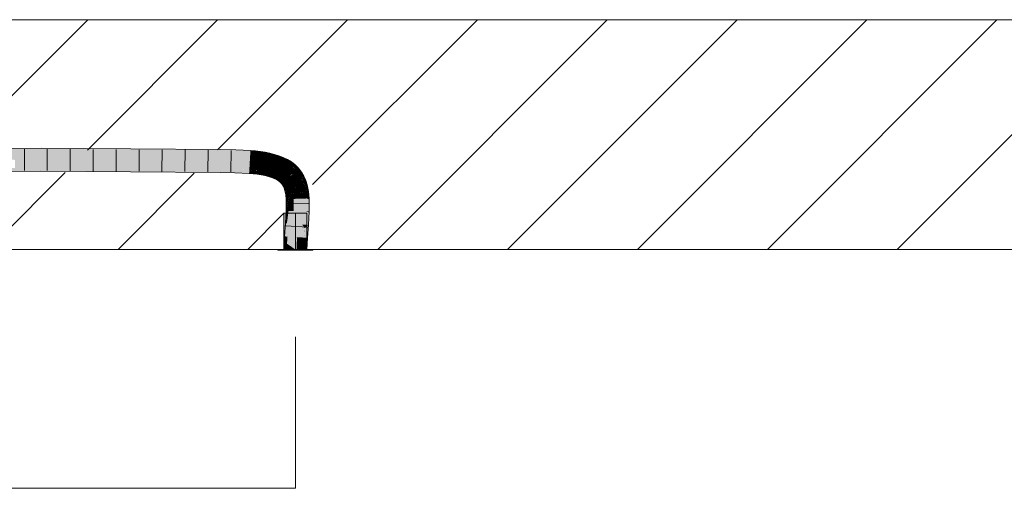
# Model space of a CAD drawing. Extents: x -620 to 3480, y 62 to 1107.
# Tile 181 of 244: x 239 to 250, y 735 to 740. Entities that reach past the tile are written whole.
import ezdxf
from ezdxf.lldxf.tags import DXFTag

# ---------------------------------------------------------------- set-up
doc = ezdxf.new("R2010")
doc.units = 0
doc.layers.get('0').update_dxf_attribs({"lineweight": 35})
doc.layers.add('E_Detail_Linie_Text_Bem', color=7, linetype='Continuous', lineweight=13)
for name, color, linetype, lineweight, true_color in [('E_Detail_Wandschraffur', 7, 'Continuous', 5, 0xc0c0c0), ('E_Leerrohr 25-A06G9GVN8I', 7, 'Continuous', 9, 0xff8000), ('E_Leerrohr 25-Shading', 7, 'Continuous', 9, 0xff8000)]:
    doc.layers.add(name, color=color, linetype=linetype, lineweight=lineweight, true_color=true_color)
tags = doc.linetypes.add('fein_strichliert', pattern=[4, 1, -2, 1]).pattern_tags.tags
tags[8:9] = [DXFTag(74, 4), DXFTag(75, 0), DXFTag(340, '0'), DXFTag(46, 0.0), DXFTag(50, 0.0), DXFTag(44, 0.0), DXFTag(45, 0.0)]
tags[6:7] = [DXFTag(74, 4), DXFTag(75, 0), DXFTag(340, '0'), DXFTag(46, 0.0), DXFTag(50, 0.0), DXFTag(44, 0.0), DXFTag(45, 0.0)]
tags[4:5] = [DXFTag(74, 4), DXFTag(75, 0), DXFTag(340, '0'), DXFTag(46, 0.0), DXFTag(50, 0.0), DXFTag(44, 0.0), DXFTag(45, 0.0)]
tags = doc.linetypes.add('STRICHPUNKT2-A06G9GVO8I', pattern=[12.7, 6.35, -3.175, 0, -3.175]).pattern_tags.tags
tags[10:11] = [DXFTag(74, 4), DXFTag(75, 0), DXFTag(340, '0'), DXFTag(46, 0.0), DXFTag(50, 0.0), DXFTag(44, 0.0), DXFTag(45, 0.0)]
tags[8:9] = [DXFTag(74, 4), DXFTag(75, 0), DXFTag(340, '0'), DXFTag(46, 0.0), DXFTag(50, 0.0), DXFTag(44, 0.0), DXFTag(45, 0.0)]
tags[6:7] = [DXFTag(74, 4), DXFTag(75, 0), DXFTag(340, '0'), DXFTag(46, 0.0), DXFTag(50, 0.0), DXFTag(44, 0.0), DXFTag(45, 0.0)]
tags[4:5] = [DXFTag(74, 4), DXFTag(75, 0), DXFTag(340, '0'), DXFTag(46, 0.0), DXFTag(50, 0.0), DXFTag(44, 0.0), DXFTag(45, 0.0)]

# ---------------------------------------------------------------- blocks, each defined once
blk = doc.blocks.new('Shading-A06G9GDR8I', base_point=(183.334, 736.551))
at = {"layer": 'E_Leerrohr 25-Shading', "color": 43, "true_color": 0xd7ab7f}
for points in [[(239.727, 738.654), (239.727, 738.667), (237.944, 738.65), (237.944, 738.664)], [(237.944, 738.627), (239.727, 738.63), (237.944, 738.65), (239.727, 738.654)], [(241.681, 738.645), (241.681, 738.654), (239.727, 738.654), (239.727, 738.667)], [(239.727, 738.63), (241.681, 738.617), (239.727, 738.654), (241.681, 738.645)], [(241.846, 738.643), (241.847, 738.651), (241.681, 738.645), (241.681, 738.654)], [(241.681, 738.617), (241.845, 738.615), (241.681, 738.645), (241.846, 738.643)], [(241.845, 738.615), (242.005, 738.607), (241.846, 738.643), (242.007, 738.636)], [(242.007, 738.636), (242.007, 738.643), (241.846, 738.643), (241.847, 738.651)], [(242.007, 738.636), (242.005, 738.607), (242.026, 738.635), (242.024, 738.605)], [(242.007, 738.636), (242.026, 738.635), (242.007, 738.643), (242.026, 738.642)], [(242.024, 738.605), (242.06, 738.602), (242.026, 738.635), (242.063, 738.632)], [(242.026, 738.635), (242.063, 738.632), (242.026, 738.642), (242.063, 738.638)], [(242.06, 738.602), (242.111, 738.596), (242.063, 738.632), (242.116, 738.627)], [(242.116, 738.627), (242.116, 738.632), (242.063, 738.632), (242.063, 738.638)], [(242.111, 738.596), (242.162, 738.588), (242.116, 738.627), (242.168, 738.62)], [(242.168, 738.62), (242.168, 738.624), (242.116, 738.627), (242.116, 738.632)], [(242.162, 738.588), (242.211, 738.578), (242.168, 738.62), (242.219, 738.612)], [(242.219, 738.612), (242.219, 738.614), (242.168, 738.62), (242.168, 738.624)], [(242.211, 738.578), (242.259, 738.566), (242.219, 738.612), (242.269, 738.601)], [(242.269, 738.601), (242.269, 738.601), (242.219, 738.612), (242.219, 738.614)], [(242.259, 738.566), (242.278, 738.598), (242.269, 738.601)], [(242.259, 738.566), (242.306, 738.552), (242.278, 738.598), (242.318, 738.586)], [(242.278, 738.598), (242.269, 738.601), (242.269, 738.601)], [(242.35, 738.534), (242.365, 738.568), (242.306, 738.552), (242.318, 738.586)], [(242.393, 738.513), (242.41, 738.546), (242.35, 738.534), (242.365, 738.568)], [(242.393, 738.513), (242.413, 738.501), (242.41, 738.546), (242.423, 738.538)], [(242.413, 738.501), (242.433, 738.489), (242.423, 738.538), (242.454, 738.519)], [(242.433, 738.489), (242.494, 738.487), (242.454, 738.519)], [(237.945, 738.414), (239.726, 738.417), (239.444, 738.453), (239.726, 738.453)], [(239.726, 738.417), (241.679, 738.404), (239.726, 738.453), (241.68, 738.437)], [(241.68, 738.437), (241.68, 738.441), (239.726, 738.453)], [(241.679, 738.404), (241.838, 738.401), (241.68, 738.437), (241.839, 738.434)], [(241.839, 738.434), (241.84, 738.438), (241.68, 738.437), (241.68, 738.441)], [(241.838, 738.401), (241.993, 738.394), (241.839, 738.434), (241.994, 738.425)], [(241.839, 738.434), (241.994, 738.425), (241.84, 738.438), (241.995, 738.429)], [(241.994, 738.425), (241.993, 738.394), (242.017, 738.422), (242.015, 738.392)], [(241.994, 738.425), (242.041, 738.42), (241.995, 738.429), (242.041, 738.424)], [(242.041, 738.424), (242.041, 738.426), (241.995, 738.429), (241.995, 738.43)], [(242.015, 738.392), (242.037, 738.39), (242.017, 738.422), (242.041, 738.42)], [(242.037, 738.39), (242.082, 738.384), (242.041, 738.42), (242.086, 738.413)], [(242.041, 738.424), (242.087, 738.417), (242.041, 738.426), (242.087, 738.419)], [(242.041, 738.42), (242.086, 738.413), (242.041, 738.424), (242.087, 738.417)], [(242.082, 738.384), (242.125, 738.378), (242.086, 738.413), (242.13, 738.405)], [(242.086, 738.413), (242.13, 738.405), (242.087, 738.417), (242.131, 738.409)], [(242.131, 738.412), (242.131, 738.414), (242.087, 738.419), (242.087, 738.421)], [(242.087, 738.417), (242.131, 738.409), (242.087, 738.419), (242.131, 738.412)], [(242.172, 738.404), (242.173, 738.406), (242.131, 738.413), (242.131, 738.414)], [(242.172, 738.402), (242.172, 738.404), (242.131, 738.412), (242.131, 738.413)], [(242.171, 738.399), (242.172, 738.402), (242.131, 738.409), (242.131, 738.412)], [(242.433, 738.489), (242.451, 738.475), (242.494, 738.487), (242.476, 738.466)], [(242.451, 738.475), (242.47, 738.46), (242.476, 738.466)], [(242.476, 738.466), (242.47, 738.46), (242.504, 738.455)], [(242.506, 738.444), (242.504, 738.455), (242.473, 738.458), (242.47, 738.46)], [(242.508, 738.43), (242.506, 738.444), (242.473, 738.458)], [(242.506, 738.431), (242.473, 738.458), (242.495, 738.435)], [(242.494, 738.487), (242.476, 738.466), (242.532, 738.451), (242.504, 738.455)], [(242.505, 738.427), (242.508, 738.43), (242.495, 738.435), (242.506, 738.431)], [(242.495, 738.435), (242.504, 738.426), (242.505, 738.427)], [(242.532, 738.451), (242.504, 738.455), (242.526, 738.446)], [(242.526, 738.446), (242.504, 738.455), (242.518, 738.439), (242.506, 738.444)], [(242.505, 738.427), (242.504, 738.426), (242.507, 738.425)], [(242.504, 738.426), (242.526, 738.402), (242.524, 738.408), (242.53, 738.4)], [(242.504, 738.426), (242.524, 738.408), (242.507, 738.425)], [(242.516, 738.41), (242.524, 738.403), (242.504, 738.426), (242.526, 738.402)], [(242.514, 738.423), (242.508, 738.43), (242.507, 738.425), (242.505, 738.427)], [(242.506, 738.444), (242.508, 738.43), (242.518, 738.439)], [(242.507, 738.425), (242.507, 738.425), (242.514, 738.423), (242.515, 738.421)], [(242.507, 738.425), (242.524, 738.408), (242.515, 738.421)], [(242.508, 738.43), (242.564, 738.409), (242.518, 738.439), (242.554, 738.421)], [(242.564, 738.409), (242.508, 738.43), (242.514, 738.423)], [(242.555, 738.403), (242.564, 738.409), (242.515, 738.422), (242.514, 738.423)], [(242.517, 738.42), (242.514, 738.423), (242.515, 738.421)], [(242.543, 738.394), (242.555, 738.403), (242.515, 738.422)], [(242.515, 738.421), (242.536, 738.396), (242.543, 738.394), (242.542, 738.394)], [(242.515, 738.421), (242.543, 738.394), (242.517, 738.42)], [(242.524, 738.408), (242.535, 738.397), (242.515, 738.421), (242.536, 738.396)], [(242.554, 738.421), (242.541, 738.438), (242.518, 738.439), (242.526, 738.446)], [(242.541, 738.438), (242.532, 738.451), (242.526, 738.446)], [(242.13, 738.405), (242.125, 738.378), (242.171, 738.395), (242.165, 738.37)], [(242.131, 738.409), (242.13, 738.405), (242.171, 738.399), (242.171, 738.395)], [(242.171, 738.395), (242.165, 738.37), (242.208, 738.384), (242.202, 738.361)], [(242.209, 738.388), (242.21, 738.391), (242.171, 738.399), (242.172, 738.402)], [(242.171, 738.399), (242.171, 738.395), (242.209, 738.388), (242.208, 738.384)], [(242.172, 738.404), (242.21, 738.392), (242.173, 738.405), (242.211, 738.395)], [(242.21, 738.391), (242.21, 738.392), (242.172, 738.402), (242.172, 738.404)], [(242.211, 738.395), (242.212, 738.396), (242.173, 738.405), (242.173, 738.406)], [(242.208, 738.384), (242.202, 738.361), (242.242, 738.371), (242.235, 738.35)], [(242.209, 738.388), (242.208, 738.384), (242.244, 738.375), (242.242, 738.371)], [(242.244, 738.375), (242.245, 738.378), (242.209, 738.388), (242.21, 738.391)], [(242.21, 738.392), (242.245, 738.379), (242.211, 738.395), (242.246, 738.383)], [(242.245, 738.378), (242.245, 738.379), (242.21, 738.391), (242.21, 738.392)], [(242.246, 738.383), (242.247, 738.385), (242.211, 738.395), (242.212, 738.396)], [(242.242, 738.371), (242.235, 738.35), (242.272, 738.356), (242.265, 738.339)], [(242.244, 738.375), (242.242, 738.371), (242.274, 738.36), (242.272, 738.356)], [(242.274, 738.36), (242.276, 738.364), (242.244, 738.375), (242.245, 738.378)], [(242.245, 738.379), (242.276, 738.365), (242.246, 738.383), (242.278, 738.369)], [(242.276, 738.364), (242.276, 738.365), (242.245, 738.378), (242.245, 738.379)], [(242.246, 738.383), (242.278, 738.369), (242.247, 738.384), (242.279, 738.371)], [(242.279, 738.371), (242.279, 738.372), (242.247, 738.384), (242.247, 738.385)], [(242.272, 738.356), (242.265, 738.339), (242.298, 738.341), (242.29, 738.326)], [(242.274, 738.36), (242.272, 738.356), (242.3, 738.344), (242.298, 738.341)], [(242.3, 738.344), (242.302, 738.348), (242.274, 738.36), (242.276, 738.364)], [(242.276, 738.365), (242.303, 738.349), (242.278, 738.369), (242.305, 738.353)], [(242.302, 738.348), (242.303, 738.349), (242.276, 738.364), (242.276, 738.365)], [(242.278, 738.369), (242.305, 738.353), (242.279, 738.371), (242.307, 738.356)], [(242.307, 738.356), (242.308, 738.358), (242.279, 738.371), (242.279, 738.372)], [(242.298, 738.341), (242.29, 738.326), (242.32, 738.324), (242.312, 738.313)], [(242.3, 738.344), (242.298, 738.341), (242.322, 738.328), (242.32, 738.324)], [(242.325, 738.332), (242.303, 738.349), (242.322, 738.328), (242.3, 738.344)], [(242.303, 738.349), (242.325, 738.332), (242.305, 738.353), (242.328, 738.337)], [(242.305, 738.353), (242.328, 738.337), (242.307, 738.356), (242.33, 738.339)], [(242.307, 738.356), (242.33, 738.339), (242.308, 738.358), (242.332, 738.342)], [(242.308, 738.358), (242.332, 738.342), (242.308, 738.358), (242.332, 738.343)], [(242.332, 738.343), (242.333, 738.343), (242.308, 738.358)], [(242.32, 738.324), (242.312, 738.313), (242.337, 738.307), (242.33, 738.299)], [(242.322, 738.328), (242.32, 738.324), (242.34, 738.311), (242.337, 738.307)], [(242.343, 738.314), (242.325, 738.332), (242.34, 738.311), (242.322, 738.328)], [(242.325, 738.332), (242.343, 738.314), (242.328, 738.337), (242.347, 738.319)], [(242.328, 738.337), (242.347, 738.319), (242.33, 738.339), (242.35, 738.322)], [(242.33, 738.339), (242.35, 738.322), (242.332, 738.342), (242.352, 738.324)], [(242.344, 738.298), (242.337, 738.307), (242.341, 738.289), (242.33, 738.299)], [(242.332, 738.342), (242.352, 738.324), (242.332, 738.343), (242.353, 738.326)], [(242.332, 738.343), (242.353, 738.326), (242.333, 738.343), (242.354, 738.326)], [(242.354, 738.326), (242.354, 738.327), (242.333, 738.343)], [(242.34, 738.311), (242.337, 738.307), (242.353, 738.293), (242.35, 738.29)], [(242.357, 738.296), (242.343, 738.314), (242.353, 738.293), (242.34, 738.311)], [(242.347, 738.319), (242.343, 738.314), (242.348, 738.318)], [(242.348, 738.318), (242.343, 738.314), (242.362, 738.3), (242.357, 738.296)], [(242.35, 738.322), (242.347, 738.319), (242.351, 738.321), (242.348, 738.318)], [(242.351, 738.321), (242.348, 738.318), (242.365, 738.303), (242.362, 738.3)], [(242.351, 738.321), (242.353, 738.323), (242.35, 738.322), (242.352, 738.324)], [(242.365, 738.303), (242.368, 738.306), (242.351, 738.321), (242.353, 738.323)], [(242.352, 738.324), (242.353, 738.323), (242.353, 738.326), (242.354, 738.324)], [(242.353, 738.326), (242.354, 738.324), (242.354, 738.326), (242.355, 738.325)], [(242.353, 738.323), (242.368, 738.306), (242.354, 738.324), (242.369, 738.307)], [(242.355, 738.325), (242.356, 738.325), (242.354, 738.326), (242.354, 738.327)], [(242.354, 738.324), (242.361, 738.318), (242.355, 738.325)], [(242.354, 738.324), (242.369, 738.307), (242.361, 738.318), (242.37, 738.307)], [(242.361, 738.318), (242.356, 738.325), (242.355, 738.325)], [(242.356, 738.325), (242.37, 738.307), (242.371, 738.309)], [(242.356, 738.325), (242.356, 738.325), (242.372, 738.309), (242.371, 738.309)], [(242.377, 738.283), (242.38, 738.286), (242.365, 738.303), (242.368, 738.306)], [(242.38, 738.286), (242.381, 738.286), (242.368, 738.306), (242.37, 738.307)], [(242.37, 738.307), (242.381, 738.286), (242.371, 738.309), (242.385, 738.289)], [(242.371, 738.309), (242.385, 738.289), (242.372, 738.309), (242.386, 738.289)], [(242.386, 738.289), (242.387, 738.29), (242.372, 738.309)], [(242.516, 738.41), (242.534, 738.388), (242.536, 738.39)], [(242.535, 738.397), (242.524, 738.408), (242.53, 738.4)], [(242.524, 738.403), (242.536, 738.39), (242.526, 738.402)], [(242.526, 738.402), (242.536, 738.39), (242.53, 738.4)], [(242.54, 738.392), (242.535, 738.397), (242.536, 738.39), (242.53, 738.4)], [(242.534, 738.388), (242.557, 738.348), (242.536, 738.39), (242.566, 738.352)], [(242.535, 738.397), (242.54, 738.392), (242.536, 738.396)], [(242.536, 738.396), (242.54, 738.392), (242.542, 738.394)], [(242.559, 738.367), (242.54, 738.392), (242.549, 738.373), (242.536, 738.39)], [(242.54, 738.392), (242.545, 738.392), (242.542, 738.394)], [(242.566, 738.362), (242.54, 738.392), (242.559, 738.367)], [(242.54, 738.392), (242.566, 738.362), (242.545, 738.392), (242.568, 738.361)], [(242.545, 738.392), (242.543, 738.394), (242.542, 738.394)], [(242.543, 738.394), (242.574, 738.391), (242.555, 738.403)], [(242.574, 738.391), (242.543, 738.394), (242.575, 738.357), (242.568, 738.361)], [(242.566, 738.353), (242.569, 738.354), (242.549, 738.373), (242.559, 738.367)], [(242.566, 738.353), (242.549, 738.373), (242.564, 738.354)], [(242.574, 738.391), (242.564, 738.409), (242.555, 738.403)], [(242.557, 738.348), (242.572, 738.323), (242.566, 738.352), (242.574, 738.321)], [(242.578, 738.306), (242.557, 738.348), (242.568, 738.323)], [(242.569, 738.354), (242.573, 738.356), (242.559, 738.367), (242.566, 738.362)], [(242.566, 738.352), (242.566, 738.353), (242.564, 738.354)], [(242.566, 738.362), (242.573, 738.356), (242.568, 738.361)], [(242.573, 738.347), (242.569, 738.354), (242.566, 738.353)], [(242.566, 738.352), (242.573, 738.347), (242.566, 738.353)], [(242.585, 738.326), (242.566, 738.352), (242.579, 738.331)], [(242.566, 738.352), (242.585, 738.326), (242.573, 738.347), (242.588, 738.324)], [(242.588, 738.31), (242.591, 738.311), (242.574, 738.321), (242.566, 738.352)], [(242.568, 738.361), (242.573, 738.356), (242.575, 738.357)], [(242.568, 738.323), (242.575, 738.305), (242.578, 738.306)], [(242.573, 738.356), (242.569, 738.354), (242.598, 738.314), (242.595, 738.313)], [(242.572, 738.323), (242.575, 738.318), (242.574, 738.321)], [(242.573, 738.356), (242.601, 738.338), (242.575, 738.357)], [(242.573, 738.356), (242.598, 738.314), (242.601, 738.338), (242.609, 738.318)], [(242.574, 738.391), (242.575, 738.357), (242.59, 738.364)], [(242.581, 738.308), (242.588, 738.31), (242.575, 738.318), (242.574, 738.321)], [(242.601, 738.338), (242.59, 738.364), (242.575, 738.357)], [(242.575, 738.318), (242.578, 738.306), (242.581, 738.308)], [(242.578, 738.306), (242.575, 738.305), (242.599, 738.262), (242.589, 738.26)], [(242.588, 738.294), (242.581, 738.308), (242.581, 738.3), (242.578, 738.306)], [(242.591, 738.311), (242.595, 738.313), (242.579, 738.331), (242.585, 738.326)], [(242.581, 738.308), (242.588, 738.294), (242.588, 738.31), (242.595, 738.287)], [(242.585, 738.326), (242.595, 738.313), (242.588, 738.324)], [(242.594, 738.304), (242.591, 738.311), (242.588, 738.31)], [(242.588, 738.31), (242.595, 738.287), (242.594, 738.304), (242.61, 738.273)], [(242.595, 738.313), (242.591, 738.311), (242.617, 738.267), (242.613, 738.266)], [(242.598, 738.314), (242.595, 738.313), (242.621, 738.268), (242.617, 738.267)], [(242.598, 738.314), (242.608, 738.294), (242.609, 738.318), (242.62, 738.285)], [(242.35, 738.29), (242.344, 738.298), (242.344, 738.285), (242.341, 738.289)], [(242.35, 738.29), (242.344, 738.285), (242.36, 738.272), (242.356, 738.269)], [(242.353, 738.293), (242.35, 738.29), (242.364, 738.274), (242.36, 738.272)], [(242.367, 738.277), (242.357, 738.296), (242.364, 738.274), (242.353, 738.293)], [(242.36, 738.272), (242.356, 738.269), (242.367, 738.253), (242.366, 738.253)], [(242.362, 738.3), (242.357, 738.296), (242.373, 738.281), (242.367, 738.277)], [(242.364, 738.274), (242.36, 738.272), (242.371, 738.255), (242.367, 738.253)], [(242.365, 738.303), (242.362, 738.3), (242.377, 738.283), (242.373, 738.281)], [(242.375, 738.257), (242.367, 738.277), (242.371, 738.255), (242.364, 738.274)], [(242.367, 738.253), (242.366, 738.253), (242.37, 738.244)], [(242.373, 738.281), (242.367, 738.277), (242.381, 738.26), (242.375, 738.257)], [(242.375, 738.232), (242.375, 738.239), (242.367, 738.253), (242.371, 738.255)], [(242.375, 738.232), (242.367, 738.253), (242.37, 738.244)], [(242.375, 738.239), (242.375, 738.257), (242.371, 738.255)], [(242.377, 738.283), (242.373, 738.281), (242.385, 738.262), (242.381, 738.26)], [(242.381, 738.26), (242.375, 738.257), (242.387, 738.236), (242.38, 738.234)], [(242.38, 738.234), (242.375, 738.257), (242.376, 738.232), (242.375, 738.239)], [(242.375, 738.239), (242.375, 738.232), (242.376, 738.232)], [(242.376, 738.232), (242.375, 738.232), (242.378, 738.223)], [(242.38, 738.234), (242.376, 738.232), (242.382, 738.209), (242.378, 738.223)], [(242.385, 738.262), (242.389, 738.264), (242.377, 738.283), (242.38, 738.286)], [(242.389, 738.264), (242.389, 738.264), (242.38, 738.286), (242.381, 738.286)], [(242.387, 738.236), (242.38, 738.234), (242.391, 738.211), (242.384, 738.21)], [(242.38, 738.234), (242.382, 738.209), (242.384, 738.21)], [(242.381, 738.286), (242.389, 738.264), (242.385, 738.289), (242.395, 738.267)], [(242.385, 738.262), (242.381, 738.26), (242.392, 738.238), (242.387, 738.236)], [(242.382, 738.209), (242.384, 738.199), (242.384, 738.21)], [(242.391, 738.211), (242.384, 738.21), (242.391, 738.203), (242.384, 738.199)], [(242.385, 738.289), (242.395, 738.267), (242.386, 738.289), (242.397, 738.268)], [(242.396, 738.239), (242.389, 738.264), (242.392, 738.238), (242.385, 738.262)], [(242.386, 738.289), (242.397, 738.268), (242.387, 738.29), (242.398, 738.269)], [(242.398, 738.269), (242.399, 738.269), (242.387, 738.29)], [(242.392, 738.238), (242.387, 738.236), (242.395, 738.213), (242.391, 738.211)], [(242.389, 738.264), (242.396, 738.239), (242.395, 738.267), (242.403, 738.242)], [(242.395, 738.213), (242.391, 738.211), (242.396, 738.205), (242.391, 738.203)], [(242.392, 738.162), (242.397, 738.163), (242.391, 738.203), (242.396, 738.205)], [(242.399, 738.213), (242.396, 738.239), (242.395, 738.213), (242.392, 738.238)], [(242.395, 738.267), (242.403, 738.242), (242.397, 738.268), (242.405, 738.243)], [(242.399, 738.207), (242.399, 738.213), (242.396, 738.205), (242.395, 738.213)], [(242.396, 738.239), (242.399, 738.213), (242.403, 738.242), (242.408, 738.216)], [(242.397, 738.163), (242.4, 738.163), (242.396, 738.205), (242.399, 738.207)], [(242.397, 738.268), (242.405, 738.243), (242.398, 738.269), (242.407, 738.244)], [(242.398, 738.269), (242.407, 738.244), (242.399, 738.269), (242.409, 738.244)], [(242.409, 738.244), (242.409, 738.244), (242.399, 738.269)], [(242.399, 738.213), (242.399, 738.207), (242.408, 738.216), (242.409, 738.213)], [(242.4, 738.163), (242.412, 738.165), (242.399, 738.207), (242.409, 738.213)], [(242.403, 738.242), (242.408, 738.216), (242.405, 738.243), (242.411, 738.216)], [(242.405, 738.243), (242.411, 738.216), (242.407, 738.244), (242.414, 738.217)], [(242.407, 738.244), (242.414, 738.217), (242.409, 738.244), (242.416, 738.218)], [(242.408, 738.216), (242.409, 738.213), (242.411, 738.216), (242.411, 738.214)], [(242.409, 738.244), (242.416, 738.218), (242.409, 738.244), (242.417, 738.218)], [(242.417, 738.218), (242.418, 738.218), (242.409, 738.244)], [(242.409, 738.213), (242.412, 738.165), (242.411, 738.214), (242.416, 738.166)], [(242.411, 738.216), (242.411, 738.214), (242.414, 738.217), (242.414, 738.216)], [(242.411, 738.214), (242.416, 738.166), (242.414, 738.216), (242.419, 738.166)], [(242.414, 738.217), (242.414, 738.216), (242.416, 738.218), (242.416, 738.217)], [(242.414, 738.216), (242.419, 738.166), (242.416, 738.217), (242.423, 738.167)], [(242.416, 738.217), (242.42, 738.199), (242.417, 738.218)], [(242.416, 738.217), (242.423, 738.167), (242.42, 738.199), (242.424, 738.167)], [(242.417, 738.218), (242.418, 738.218), (242.417, 738.218)], [(242.42, 738.199), (242.418, 738.218), (242.417, 738.218)], [(242.423, 738.189), (242.418, 738.218), (242.424, 738.175), (242.42, 738.199)], [(242.42, 738.199), (242.424, 738.167), (242.424, 738.175)], [(242.6, 738.263), (242.602, 738.263), (242.581, 738.3), (242.588, 738.294)], [(242.6, 738.263), (242.581, 738.3), (242.598, 738.265)], [(242.588, 738.294), (242.602, 738.263), (242.595, 738.287)], [(242.599, 738.262), (242.589, 738.26), (242.624, 738.197), (242.603, 738.194)], [(242.595, 738.287), (242.602, 738.263), (242.61, 738.273), (242.613, 738.266)], [(242.599, 738.262), (242.6, 738.263), (242.598, 738.265)], [(242.599, 738.262), (242.604, 738.259), (242.6, 738.263)], [(242.617, 738.22), (242.599, 738.262), (242.614, 738.224)], [(242.599, 738.262), (242.617, 738.22), (242.604, 738.259), (242.619, 738.218)], [(242.604, 738.259), (242.602, 738.263), (242.6, 738.263)], [(242.624, 738.236), (242.613, 738.266), (242.604, 738.259), (242.602, 738.263)], [(242.624, 738.197), (242.603, 738.194), (242.624, 738.195)], [(242.626, 738.197), (242.638, 738.199), (242.604, 738.259), (242.624, 738.236)], [(242.608, 738.294), (242.621, 738.268), (242.62, 738.285), (242.625, 738.269)], [(242.617, 738.267), (242.613, 738.266), (242.622, 738.255)], [(242.622, 738.255), (242.613, 738.266), (242.639, 738.199), (242.638, 738.199)], [(242.624, 738.197), (242.626, 738.197), (242.614, 738.224), (242.617, 738.22)], [(242.621, 738.268), (242.617, 738.267), (242.63, 738.245), (242.622, 738.255)], [(242.617, 738.22), (242.626, 738.197), (242.619, 738.218)], [(242.63, 738.245), (242.625, 738.269), (242.621, 738.268)], [(242.63, 738.245), (242.622, 738.255), (242.634, 738.221)], [(242.622, 738.255), (242.639, 738.199), (242.634, 738.221)], [(242.626, 738.197), (242.624, 738.197), (242.627, 738.195), (242.624, 738.195)], [(242.639, 738.195), (242.638, 738.199), (242.627, 738.195), (242.626, 738.197)], [(242.639, 738.195), (242.639, 738.199), (242.638, 738.199)], [(242.392, 738.158), (242.395, 738.132), (242.392, 738.162), (242.397, 738.163)], [(242.392, 738.162), (242.392, 738.162), (242.392, 738.158)], [(242.395, 738.132), (242.392, 738.158), (242.395, 738.13)], [(242.395, 738.132), (242.397, 738.114), (242.397, 738.163), (242.4, 738.163)], [(242.397, 738.114), (242.397, 738.114), (242.395, 738.13), (242.395, 738.132)], [(242.412, 738.165), (242.4, 738.163), (242.41, 738.114), (242.397, 738.114)], [(242.41, 738.114), (242.397, 738.114), (242.397, 738.024)], [(242.397, 737.987), (242.41, 738.114), (242.397, 738.024)], [(242.397, 737.987), (242.399, 737.996), (242.41, 738.114), (242.415, 738.114)], [(242.399, 737.987), (242.416, 738.09), (242.397, 737.987), (242.417, 738.096)], [(242.415, 738.114), (242.399, 737.996), (242.419, 738.115), (242.417, 738.096)], [(242.41, 738.114), (242.415, 738.114), (242.412, 738.165), (242.416, 738.166)], [(242.416, 738.166), (242.415, 738.114), (242.419, 738.166), (242.419, 738.115)], [(242.43, 738.115), (242.415, 737.987), (242.423, 737.987)], [(242.43, 738.115), (242.421, 738.115), (242.415, 737.987), (242.415, 738.079)], [(242.416, 738.09), (242.421, 738.115), (242.417, 738.096)], [(242.417, 738.096), (242.421, 738.115), (242.419, 738.115)], [(242.419, 738.166), (242.423, 738.151), (242.423, 738.167)], [(242.419, 738.166), (242.419, 738.115), (242.423, 738.151), (242.421, 738.115)], [(242.424, 738.167), (242.421, 738.115), (242.427, 738.167), (242.43, 738.115)], [(242.423, 738.189), (242.424, 738.185), (242.428, 738.168), (242.427, 738.167)], [(242.423, 738.151), (242.424, 738.167), (242.423, 738.167)], [(242.43, 738.115), (242.423, 737.987), (242.432, 738.115), (242.428, 737.987)], [(242.424, 738.185), (242.424, 738.167), (242.427, 738.167)], [(242.428, 738.168), (242.427, 738.167), (242.43, 738.136), (242.429, 738.136)], [(242.432, 738.115), (242.433, 738.115), (242.428, 738.168)], [(242.432, 738.115), (242.428, 737.987), (242.433, 738.114), (242.431, 737.986)], [(242.429, 738.136), (242.43, 738.115), (242.43, 738.136), (242.432, 738.115)], [(242.431, 737.986), (242.434, 737.986), (242.433, 738.114)], [(242.432, 738.115), (242.433, 738.114), (242.433, 738.115)], [(242.621, 738.122), (242.632, 738.167), (242.603, 738.194), (242.624, 738.195)], [(242.621, 738.122), (242.603, 738.194), (242.604, 738.184)], [(242.604, 738.184), (242.61, 738.121), (242.621, 738.122)], [(242.618, 738.122), (242.61, 738.121), (242.619, 737.981), (242.611, 737.981)], [(242.621, 738.122), (242.618, 738.122), (242.646, 737.98), (242.619, 737.981)], [(242.632, 738.167), (242.621, 738.122), (242.644, 738.123)], [(242.621, 738.122), (242.647, 738.108), (242.644, 738.123)], [(242.647, 738.108), (242.621, 738.122), (242.647, 737.986), (242.643, 737.997)], [(242.624, 738.195), (242.632, 738.167), (242.627, 738.195), (242.633, 738.171)], [(242.633, 738.171), (242.639, 738.195), (242.627, 738.195)], [(242.644, 738.123), (242.646, 738.123), (242.632, 738.167), (242.633, 738.171)], [(242.646, 738.123), (242.646, 738.123), (242.633, 738.171), (242.639, 738.195)], [(242.644, 738.123), (242.647, 738.108), (242.646, 738.123), (242.647, 738.118)], [(242.647, 738.118), (242.646, 738.123), (242.646, 738.123)], [(242.397, 737.987), (242.397, 737.976), (242.399, 737.987)], [(242.415, 737.987), (242.399, 737.987), (242.415, 737.981), (242.397, 737.976)], [(242.415, 738.079), (242.399, 737.987), (242.415, 737.987)], [(242.404, 737.85), (242.422, 737.983), (242.4, 737.85), (242.415, 737.981)], [(242.428, 737.985), (242.422, 737.983), (242.412, 737.85), (242.404, 737.85)], [(242.412, 737.85), (242.418, 737.849), (242.428, 737.985), (242.431, 737.986)], [(242.423, 737.987), (242.415, 737.987), (242.422, 737.983), (242.415, 737.981)], [(242.431, 737.986), (242.418, 737.849), (242.434, 737.986), (242.423, 737.849)], [(242.423, 737.987), (242.422, 737.983), (242.428, 737.987), (242.428, 737.985)], [(242.423, 737.849), (242.425, 737.849), (242.434, 737.986)], [(242.431, 737.986), (242.434, 737.986), (242.431, 737.986)], [(242.643, 737.997), (242.646, 737.98), (242.647, 737.986), (242.647, 737.98)], [(242.415, 737.981), (242.397, 737.976), (242.4, 737.85), (242.389, 737.851)], [(242.619, 737.978), (242.611, 737.981), (242.604, 737.836), (242.601, 737.836)], [(242.647, 737.97), (242.619, 737.978), (242.638, 737.833), (242.604, 737.836)], [(242.619, 737.981), (242.611, 737.981), (242.619, 737.978)], [(242.646, 737.98), (242.619, 737.981), (242.647, 737.97), (242.619, 737.978)], [(242.647, 737.97), (242.647, 737.98), (242.646, 737.98)], [(242.4, 737.85), (242.389, 737.851), (242.381, 737.708), (242.377, 737.708)], [(242.404, 737.85), (242.4, 737.85), (242.382, 737.708), (242.381, 737.708)], [(242.404, 737.85), (242.382, 737.708), (242.412, 737.85), (242.392, 737.708)], [(242.412, 737.85), (242.392, 737.708), (242.418, 737.849), (242.401, 737.707)], [(242.418, 737.849), (242.401, 737.707), (242.423, 737.849), (242.41, 737.706)], [(242.41, 737.706), (242.414, 737.706), (242.423, 737.849), (242.425, 737.849)], [(242.638, 737.833), (242.599, 737.798), (242.627, 737.693), (242.59, 737.696)], [(242.599, 737.798), (242.598, 737.798), (242.59, 737.696)], [(242.601, 737.836), (242.598, 737.798), (242.604, 737.836)], [(242.601, 737.814), (242.598, 737.798), (242.599, 737.798)], [(242.604, 737.836), (242.601, 737.814), (242.638, 737.833), (242.599, 737.798)], [(242.38, 737.566), (242.389, 737.664), (242.372, 737.566), (242.377, 737.645)], [(242.377, 737.708), (242.375, 737.641), (242.382, 737.708)], [(242.38, 737.692), (242.375, 737.641), (242.377, 737.645)], [(242.392, 737.708), (242.382, 737.708), (242.377, 737.645), (242.38, 737.692)], [(242.392, 737.708), (242.377, 737.645), (242.389, 737.664)], [(242.4, 737.683), (242.389, 737.664), (242.392, 737.566), (242.38, 737.566)], [(242.392, 737.708), (242.389, 737.664), (242.401, 737.707), (242.4, 737.683)], [(242.392, 737.566), (242.403, 737.566), (242.4, 737.683), (242.409, 737.698)], [(242.401, 737.707), (242.4, 737.683), (242.41, 737.706), (242.409, 737.698)], [(242.403, 737.566), (242.408, 737.566), (242.409, 737.698), (242.414, 737.706)], [(242.409, 737.698), (242.414, 737.706), (242.41, 737.706)], [(242.589, 737.669), (242.585, 737.566), (242.59, 737.566)], [(242.59, 737.696), (242.589, 737.669), (242.622, 737.566), (242.59, 737.566)], [(242.59, 737.696), (242.622, 737.566), (242.627, 737.693)], [(242.377, 737.645), (242.375, 737.641), (242.372, 737.566)]]:
    blk.add_solid(points, dxfattribs=at)
at = {"layer": 'E_Leerrohr 25-Shading', "color": 31, "true_color": 0xfabd7f}
for points in [[(237.944, 738.627), (238.378, 738.602), (239.727, 738.63), (239.727, 738.601)], [(239.727, 738.63), (239.727, 738.601), (241.681, 738.617), (241.681, 738.603)], [(238.378, 738.602), (239.444, 738.541), (239.727, 738.601), (239.727, 738.542)], [(239.444, 738.453), (239.726, 738.453), (239.444, 738.541), (239.727, 738.542)], [(241.68, 738.441), (241.68, 738.529), (239.726, 738.453), (239.727, 738.542)], [(239.727, 738.601), (239.727, 738.542), (241.681, 738.603), (241.68, 738.537)], [(239.727, 738.542), (241.68, 738.529), (241.68, 738.537)], [(241.68, 738.537), (241.843, 738.536), (241.681, 738.603), (241.845, 738.603)], [(241.68, 738.529), (241.842, 738.526), (241.68, 738.537), (241.843, 738.536)], [(241.84, 738.438), (241.842, 738.526), (241.68, 738.441), (241.68, 738.529)], [(241.845, 738.603), (241.845, 738.615), (241.681, 738.603), (241.681, 738.617)], [(241.995, 738.43), (242, 738.518), (241.84, 738.438), (241.842, 738.526)], [(241.843, 738.527), (241.842, 738.526), (242, 738.523), (242, 738.518)], [(241.843, 738.536), (242.001, 738.532), (241.845, 738.603), (242.005, 738.605)], [(241.843, 738.536), (241.843, 738.527), (242.001, 738.532), (242, 738.523)], [(242.005, 738.605), (242.005, 738.607), (241.845, 738.603), (241.845, 738.615)], [(242.001, 738.532), (242, 738.523), (242.052, 738.53), (242.051, 738.52)], [(242, 738.523), (242, 738.518), (242.051, 738.52), (242.05, 738.514)], [(242.001, 738.532), (242.024, 738.605), (242.005, 738.605)], [(242.001, 738.532), (242.052, 738.53), (242.024, 738.605), (242.06, 738.602)], [(242.024, 738.605), (242.005, 738.607), (242.005, 738.605)], [(242.101, 738.517), (242.051, 738.52), (242.1, 738.511), (242.05, 738.515)], [(242.052, 738.53), (242.051, 738.52), (242.102, 738.527), (242.101, 738.517)], [(242.102, 738.527), (242.111, 738.596), (242.052, 738.53), (242.06, 738.602)], [(242.113, 738.526), (242.102, 738.527), (242.106, 738.517), (242.101, 738.517)], [(242.111, 738.596), (242.102, 738.527), (242.162, 738.588), (242.113, 738.526)], [(242.129, 738.515), (242.113, 738.526), (242.106, 738.517)], [(242.162, 738.588), (242.113, 738.526), (242.151, 738.523)], [(242.151, 738.523), (242.113, 738.526), (242.149, 738.513), (242.129, 738.515)], [(242.151, 738.523), (242.149, 738.513), (242.198, 738.518), (242.196, 738.509)], [(242.198, 738.518), (242.211, 738.578), (242.151, 738.523), (242.162, 738.588)], [(242.244, 738.513), (242.259, 738.566), (242.198, 738.518), (242.211, 738.578)], [(242.289, 738.506), (242.306, 738.552), (242.244, 738.513), (242.259, 738.566)], [(242.334, 738.497), (242.35, 738.534), (242.289, 738.506), (242.306, 738.552)], [(242.378, 738.487), (242.393, 738.513), (242.334, 738.497), (242.35, 738.534)], [(242.041, 738.426), (242.05, 738.514), (241.995, 738.43), (242, 738.518)], [(242.087, 738.421), (242.099, 738.508), (242.041, 738.426), (242.05, 738.514)], [(242.05, 738.515), (242.05, 738.514), (242.1, 738.511), (242.099, 738.508)], [(242.087, 738.421), (242.118, 738.416), (242.099, 738.508), (242.125, 738.504)], [(242.1, 738.511), (242.099, 738.508), (242.101, 738.511)], [(242.099, 738.508), (242.147, 738.502), (242.101, 738.511), (242.141, 738.507)], [(242.147, 738.502), (242.099, 738.508), (242.125, 738.504)], [(242.106, 738.517), (242.101, 738.517), (242.101, 738.511), (242.1, 738.511)], [(242.141, 738.507), (242.129, 738.515), (242.101, 738.511), (242.106, 738.517)], [(242.118, 738.416), (242.131, 738.414), (242.125, 738.504), (242.147, 738.501)], [(242.125, 738.504), (242.147, 738.501), (242.147, 738.502)], [(242.149, 738.513), (242.129, 738.515), (242.148, 738.506), (242.141, 738.507)], [(242.173, 738.406), (242.192, 738.492), (242.131, 738.414), (242.147, 738.501)], [(242.141, 738.507), (242.147, 738.502), (242.148, 738.506)], [(242.148, 738.506), (242.147, 738.502), (242.194, 738.5), (242.193, 738.497)], [(242.147, 738.501), (242.192, 738.492), (242.147, 738.502), (242.193, 738.497)], [(242.196, 738.509), (242.149, 738.513), (242.194, 738.5), (242.148, 738.506)], [(242.212, 738.396), (242.235, 738.481), (242.173, 738.406), (242.192, 738.492)], [(242.193, 738.497), (242.192, 738.493), (242.238, 738.492), (242.236, 738.484)], [(242.192, 738.493), (242.192, 738.492), (242.236, 738.484), (242.235, 738.481)], [(242.194, 738.5), (242.193, 738.497), (242.239, 738.494), (242.238, 738.492)], [(242.241, 738.503), (242.196, 738.509), (242.239, 738.494), (242.194, 738.5)], [(242.198, 738.518), (242.196, 738.509), (242.244, 738.513), (242.241, 738.503)], [(242.247, 738.385), (242.276, 738.468), (242.212, 738.396), (242.235, 738.481)], [(242.236, 738.484), (242.235, 738.481), (242.278, 738.474), (242.276, 738.468)], [(242.238, 738.492), (242.236, 738.484), (242.282, 738.485), (242.278, 738.474)], [(242.239, 738.494), (242.238, 738.492), (242.282, 738.486), (242.282, 738.485)], [(242.286, 738.496), (242.241, 738.503), (242.282, 738.486), (242.239, 738.494)], [(242.244, 738.513), (242.241, 738.503), (242.289, 738.506), (242.286, 738.496)], [(242.279, 738.372), (242.315, 738.453), (242.247, 738.385), (242.276, 738.468)], [(242.277, 738.469), (242.276, 738.468), (242.316, 738.457), (242.315, 738.453)], [(242.319, 738.463), (242.278, 738.474), (242.316, 738.457), (242.277, 738.469)], [(242.282, 738.485), (242.278, 738.474), (242.325, 738.476), (242.319, 738.463)], [(242.308, 738.358), (242.35, 738.436), (242.279, 738.372), (242.315, 738.453)], [(242.286, 738.496), (242.282, 738.485), (242.33, 738.487), (242.325, 738.476)], [(242.289, 738.506), (242.286, 738.496), (242.334, 738.497), (242.33, 738.487)], [(242.333, 738.343), (242.383, 738.416), (242.308, 738.358), (242.35, 738.436)], [(242.354, 738.443), (242.316, 738.457), (242.351, 738.437), (242.315, 738.453)], [(242.315, 738.453), (242.35, 738.436), (242.351, 738.437)], [(242.358, 738.451), (242.319, 738.463), (242.354, 738.443), (242.316, 738.457)], [(242.325, 738.476), (242.319, 738.463), (242.367, 738.466), (242.358, 738.451)], [(242.33, 738.487), (242.325, 738.476), (242.373, 738.477), (242.367, 738.466)], [(242.334, 738.497), (242.33, 738.487), (242.378, 738.487), (242.373, 738.477)], [(242.333, 738.343), (242.387, 738.413), (242.383, 738.416)], [(242.387, 738.413), (242.335, 738.346), (242.359, 738.332), (242.354, 738.327)], [(242.386, 738.42), (242.351, 738.437), (242.384, 738.417), (242.35, 738.436)], [(242.35, 738.436), (242.383, 738.416), (242.384, 738.417)], [(242.391, 738.428), (242.354, 738.443), (242.386, 738.42), (242.351, 738.437)], [(242.397, 738.437), (242.358, 738.451), (242.391, 738.428), (242.354, 738.443)], [(242.367, 738.466), (242.358, 738.451), (242.409, 738.454), (242.397, 738.437)], [(242.359, 738.332), (242.412, 738.393), (242.387, 738.413)], [(242.373, 738.477), (242.367, 738.466), (242.416, 738.465), (242.409, 738.454)], [(242.378, 738.487), (242.373, 738.477), (242.423, 738.475), (242.416, 738.465)], [(242.423, 738.475), (242.433, 738.489), (242.378, 738.487), (242.393, 738.513)], [(242.386, 738.42), (242.383, 738.416), (242.416, 738.403)], [(242.419, 738.402), (242.383, 738.416), (242.387, 738.413)], [(242.391, 738.428), (242.386, 738.42), (242.419, 738.402), (242.416, 738.403)], [(242.387, 738.413), (242.412, 738.393), (242.419, 738.402)], [(242.417, 738.415), (242.414, 738.429), (242.391, 738.428), (242.397, 738.437)], [(242.391, 738.428), (242.419, 738.402), (242.417, 738.415)], [(242.414, 738.429), (242.409, 738.454), (242.397, 738.437)], [(242.416, 738.465), (242.409, 738.454), (242.461, 738.449), (242.452, 738.439)], [(242.452, 738.439), (242.409, 738.454), (242.436, 738.42), (242.414, 738.429)], [(242.436, 738.42), (242.414, 738.429), (242.427, 738.41), (242.417, 738.415)], [(242.423, 738.475), (242.416, 738.465), (242.469, 738.459), (242.461, 738.449)], [(242.417, 738.415), (242.419, 738.402), (242.427, 738.41)], [(242.469, 738.459), (242.47, 738.46), (242.423, 738.475), (242.433, 738.489)], [(242.475, 738.4), (242.436, 738.42), (242.463, 738.39), (242.427, 738.41)], [(242.497, 738.42), (242.452, 738.439), (242.475, 738.4), (242.436, 738.42)], [(242.452, 738.439), (242.495, 738.435), (242.461, 738.449)], [(242.452, 738.439), (242.497, 738.42), (242.495, 738.435), (242.504, 738.426)], [(242.495, 738.435), (242.47, 738.46), (242.461, 738.449)], [(242.516, 738.41), (242.497, 738.42), (242.486, 738.394), (242.475, 738.4)], [(242.516, 738.41), (242.504, 738.426), (242.497, 738.42)], [(242.335, 738.346), (242.333, 738.343), (242.354, 738.327)], [(242.372, 738.309), (242.438, 738.368), (242.354, 738.327), (242.412, 738.393)], [(242.387, 738.29), (242.46, 738.339), (242.372, 738.309), (242.438, 738.368)], [(242.399, 738.269), (242.478, 738.308), (242.387, 738.29), (242.46, 738.339)], [(242.458, 738.385), (242.419, 738.402), (242.44, 738.369), (242.412, 738.393)], [(242.412, 738.393), (242.438, 738.368), (242.44, 738.369)], [(242.427, 738.41), (242.419, 738.402), (242.463, 738.39), (242.458, 738.385)], [(242.422, 738.249), (242.492, 738.275), (242.42, 738.28), (242.478, 738.308)], [(242.466, 738.343), (242.44, 738.369), (242.462, 738.34), (242.438, 738.368)], [(242.44, 738.369), (242.438, 738.368), (242.44, 738.369)], [(242.438, 738.368), (242.46, 738.339), (242.462, 738.34)], [(242.499, 738.365), (242.465, 738.382), (242.466, 738.343), (242.44, 738.369)], [(242.475, 738.4), (242.458, 738.385), (242.486, 738.394), (242.465, 738.382)], [(242.484, 738.312), (242.462, 738.34), (242.48, 738.309), (242.46, 738.339)], [(242.46, 738.339), (242.478, 738.308), (242.48, 738.309)], [(242.491, 738.315), (242.466, 738.343), (242.484, 738.312), (242.462, 738.34)], [(242.486, 738.394), (242.465, 738.382), (242.516, 738.376), (242.499, 738.365)], [(242.499, 738.365), (242.466, 738.343), (242.541, 738.34), (242.491, 738.315)], [(242.48, 738.309), (242.478, 738.308), (242.48, 738.309)], [(242.48, 738.309), (242.478, 738.308), (242.499, 738.277), (242.492, 738.275)], [(242.506, 738.28), (242.486, 738.31), (242.499, 738.277), (242.48, 738.309)], [(242.494, 738.311), (242.491, 738.315), (242.486, 738.31), (242.484, 738.312)], [(242.534, 738.388), (242.516, 738.41), (242.516, 738.376), (242.486, 738.394)], [(242.515, 738.283), (242.494, 738.311), (242.506, 738.28), (242.486, 738.31)], [(242.541, 738.34), (242.491, 738.315), (242.568, 738.323), (242.494, 738.311)], [(242.568, 738.323), (242.494, 738.311), (242.575, 738.305), (242.515, 738.283)], [(242.541, 738.34), (242.557, 738.348), (242.499, 738.365), (242.534, 738.388)], [(242.54, 738.248), (242.589, 738.26), (242.515, 738.283), (242.575, 738.305)], [(242.568, 738.323), (242.557, 738.348), (242.541, 738.34)], [(242.399, 738.269), (242.409, 738.244), (242.42, 738.28), (242.422, 738.249)], [(242.413, 738.246), (242.409, 738.244), (242.418, 738.218)], [(242.423, 738.219), (242.422, 738.249), (242.418, 738.218), (242.413, 738.246)], [(242.423, 738.219), (242.418, 738.218), (242.426, 738.192), (242.423, 738.189)], [(242.491, 738.275), (242.422, 738.249), (242.456, 738.227), (242.423, 738.219)], [(242.423, 738.189), (242.428, 738.168), (242.503, 738.239), (242.515, 738.181)], [(242.423, 738.189), (242.503, 738.239), (242.456, 738.227)], [(242.456, 738.227), (242.423, 738.219), (242.426, 738.192)], [(242.456, 738.227), (242.503, 738.239), (242.491, 738.275), (242.492, 738.275)], [(242.493, 738.275), (242.492, 738.275), (242.496, 738.273), (242.497, 738.26)], [(242.506, 738.28), (242.493, 738.275), (242.523, 738.252)], [(242.496, 738.273), (242.497, 738.26), (242.499, 738.27)], [(242.497, 738.26), (242.503, 738.239), (242.499, 738.27), (242.531, 738.246)], [(242.531, 738.246), (242.503, 738.239), (242.595, 738.193), (242.518, 738.181)], [(242.503, 738.239), (242.515, 738.181), (242.518, 738.181)], [(242.515, 738.283), (242.506, 738.28), (242.531, 738.246), (242.523, 738.252)], [(242.515, 738.283), (242.531, 738.246), (242.54, 738.248)], [(242.531, 738.246), (242.551, 738.229), (242.54, 738.248)], [(242.551, 738.229), (242.589, 738.26), (242.54, 738.248)], [(242.551, 738.229), (242.595, 738.193), (242.589, 738.26), (242.603, 738.194)], [(242.428, 738.168), (242.433, 738.115), (242.484, 738.176), (242.479, 738.117)], [(242.433, 738.115), (242.434, 737.986), (242.479, 738.117), (242.479, 737.985)], [(242.479, 738.117), (242.522, 738.118), (242.484, 738.176), (242.515, 738.181)], [(242.479, 738.117), (242.479, 737.985), (242.504, 738.118), (242.504, 737.984)], [(242.504, 737.984), (242.522, 737.984), (242.504, 738.118), (242.522, 738.118)], [(242.531, 738.119), (242.518, 738.181), (242.525, 738.118), (242.515, 738.181)], [(242.518, 738.181), (242.515, 738.181), (242.518, 738.181)], [(242.515, 738.181), (242.522, 738.118), (242.525, 738.118)], [(242.595, 738.192), (242.518, 738.181), (242.595, 738.184)], [(242.595, 738.184), (242.518, 738.181), (242.59, 738.121), (242.531, 738.119)], [(242.538, 737.983), (242.525, 738.118), (242.529, 737.984), (242.522, 738.118)], [(242.522, 738.118), (242.522, 737.984), (242.529, 737.984)], [(242.531, 738.119), (242.525, 738.118), (242.552, 737.983), (242.538, 737.983)], [(242.531, 738.119), (242.552, 737.983), (242.59, 738.121), (242.59, 737.982)], [(242.61, 738.121), (242.604, 738.184), (242.59, 738.121), (242.595, 738.184)], [(242.59, 737.982), (242.611, 737.981), (242.59, 738.121), (242.61, 738.121)], [(242.604, 738.184), (242.603, 738.194), (242.595, 738.193)], [(242.604, 738.184), (242.595, 738.192), (242.595, 738.184)], [(242.434, 737.986), (242.425, 737.849), (242.479, 737.985), (242.485, 737.844)], [(242.479, 737.985), (242.485, 737.844), (242.504, 737.984), (242.502, 737.843)], [(242.502, 737.843), (242.513, 737.842), (242.504, 737.984), (242.522, 737.984)], [(242.522, 737.984), (242.513, 737.842), (242.518, 737.842)], [(242.532, 737.841), (242.529, 737.984), (242.518, 737.842), (242.522, 737.984)], [(242.548, 737.84), (242.538, 737.983), (242.532, 737.841), (242.529, 737.984)], [(242.552, 737.983), (242.538, 737.983), (242.57, 737.838), (242.548, 737.84)], [(242.552, 737.983), (242.57, 737.838), (242.59, 737.982), (242.596, 737.836)], [(242.596, 737.836), (242.601, 737.836), (242.59, 737.982), (242.611, 737.981)], [(242.425, 737.849), (242.414, 737.706), (242.485, 737.844), (242.493, 737.701)], [(242.485, 737.844), (242.493, 737.701), (242.502, 737.843), (242.498, 737.701)], [(242.498, 737.701), (242.502, 737.701), (242.502, 737.843), (242.513, 737.842)], [(242.518, 737.842), (242.513, 737.842), (242.513, 737.7), (242.502, 737.701)], [(242.533, 737.699), (242.532, 737.841), (242.513, 737.7), (242.518, 737.842)], [(242.557, 737.698), (242.548, 737.84), (242.533, 737.699), (242.532, 737.841)], [(242.57, 737.838), (242.548, 737.84), (242.586, 737.696), (242.557, 737.698)], [(242.57, 737.838), (242.586, 737.696), (242.598, 737.798), (242.59, 737.696)], [(242.57, 737.838), (242.598, 737.798), (242.596, 737.836)], [(242.598, 737.798), (242.601, 737.836), (242.596, 737.836)], [(242.414, 737.706), (242.408, 737.566), (242.493, 737.701), (242.497, 737.566)], [(242.493, 737.701), (242.497, 737.566), (242.498, 737.701)], [(242.513, 737.697), (242.502, 737.701), (242.511, 737.566), (242.497, 737.566)], [(242.497, 737.566), (242.502, 737.701), (242.498, 737.701)], [(242.513, 737.7), (242.502, 737.701), (242.513, 737.697)], [(242.537, 737.566), (242.534, 737.689), (242.511, 737.566), (242.513, 737.697)], [(242.534, 737.689), (242.533, 737.699), (242.513, 737.697), (242.513, 737.7)], [(242.558, 737.68), (242.557, 737.698), (242.534, 737.689), (242.533, 737.699)], [(242.567, 737.566), (242.558, 737.68), (242.537, 737.566), (242.534, 737.689)], [(242.586, 737.696), (242.557, 737.698), (242.589, 737.669), (242.558, 737.68)], [(242.589, 737.669), (242.558, 737.68), (242.585, 737.566), (242.567, 737.566)], [(242.589, 737.669), (242.59, 737.696), (242.586, 737.696)]]:
    blk.add_solid(points, dxfattribs=at)
at = {"layer": 'E_Leerrohr 25-Shading', "color": 31, "true_color": 0xecb67f}
for points in [[(242.435, 737.96), (242.372, 737.96), (242.372, 737.651)], [(242.372, 737.651), (242.408, 737.627), (242.435, 737.96), (242.454, 737.96)], [(242.408, 737.627), (242.497, 737.566), (242.454, 737.96), (242.497, 737.96)], [(242.509, 737.96), (242.497, 737.96), (242.521, 737.566), (242.497, 737.566)], [(242.538, 737.566), (242.515, 737.96), (242.521, 737.566), (242.509, 737.96)], [(242.558, 737.566), (242.523, 737.96), (242.538, 737.566), (242.515, 737.96)], [(242.622, 737.566), (242.622, 737.96), (242.558, 737.566), (242.523, 737.96)], [(242.329, 737.566), (242.307, 737.566), (242.328, 737.56), (242.307, 737.56)], [(242.497, 737.56), (242.497, 737.566), (242.328, 737.56), (242.329, 737.566)], [(242.372, 737.566), (242.399, 737.566), (242.372, 737.651), (242.408, 737.627)], [(242.399, 737.566), (242.497, 737.566), (242.408, 737.627)], [(242.529, 737.566), (242.497, 737.566), (242.529, 737.56), (242.497, 737.56)], [(242.529, 737.566), (242.529, 737.56), (242.551, 737.566), (242.551, 737.56)], [(242.551, 737.56), (242.567, 737.56), (242.551, 737.566), (242.567, 737.566)], [(242.567, 737.56), (242.584, 737.56), (242.567, 737.566), (242.584, 737.566)], [(242.605, 737.56), (242.605, 737.566), (242.584, 737.56), (242.584, 737.566)], [(242.687, 737.56), (242.687, 737.566), (242.605, 737.56), (242.605, 737.566)]]:
    blk.add_solid(points, dxfattribs=at)
blk = doc.blocks.new('Referenz-A06G9GVP8I')
at = {"layer": 'E_Detail_Linie_Text_Bem', "linetype": 'Continuous', "ltscale": 0.13}
for p, q in [((201.47, 740.066), (261.448, 740.066)), ((261.448, 737.566), (213.47, 737.566))]:
    blk.add_line(p, q, dxfattribs=at)
at = {"layer": 'E_Detail_Linie_Text_Bem', "color": 0, "linetype": 'Continuous', "ltscale": 0.13}
for p, q in [((242.497, 736.616), (242.497, 734.968)), ((242.497, 734.968), (233.651, 734.968))]:
    blk.add_line(p, q, dxfattribs=at)
at = {"layer": 'E_Detail_Wandschraffur', "linetype": 'ByBlock', "ltscale": 0.13}
for p, q in [((238.816, 738.646), (240.236, 740.066)), ((241.647, 738.649), (243.065, 740.066)), ((243.393, 737.566), (245.893, 740.066)), ((246.221, 737.566), (248.721, 740.066)), ((249.05, 737.566), (251.55, 740.066)), ((240.565, 737.566), (241.394, 738.395))]:
    blk.add_line(p, q, dxfattribs=at)
at = {"layer": 'E_Detail_Wandschraffur', "linetype": 'fein_strichliert', "ltscale": 0.13}
for p, q in [((240.232, 738.648), (241.65, 740.066)), ((242.684, 738.272), (244.479, 740.066)), ((244.807, 737.566), (247.307, 740.066)), ((247.636, 737.566), (250.136, 740.066)), ((239.15, 737.566), (239.989, 738.405)), ((241.979, 737.566), (242.372, 737.96))]:
    blk.add_line(p, q, dxfattribs=at)
at = {"layer": 'E_Leerrohr 25-A06G9GVN8I', "linetype": 'Continuous', "ltscale": 0.13}
for p, q in [((239.727, 738.667), (237.944, 738.664)), ((239.545, 738.659), (239.545, 738.424)), ((241.681, 738.654), (239.727, 738.667)), ((239.795, 738.659), (239.795, 738.424)), ((240.045, 738.657), (240.044, 738.422)), ((240.295, 738.655), (240.294, 738.42)), ((240.545, 738.654), (240.544, 738.419)), ((240.795, 738.652), (240.794, 738.417)), ((241.046, 738.651), (241.044, 738.416)), ((241.296, 738.649), (241.294, 738.414)), ((241.546, 738.647), (241.544, 738.412)), ((241.847, 738.651), (241.681, 738.654)), ((241.798, 738.645), (241.792, 738.41)), ((242.007, 738.643), (241.847, 738.651)), ((242.063, 738.638), (242.007, 738.643)), ((242.056, 738.631), (242.033, 738.398)), ((242.116, 738.632), (242.063, 738.638)), ((242.168, 738.624), (242.116, 738.632)), ((242.219, 738.614), (242.168, 738.624)), ((242.269, 738.601), (242.219, 738.614)), ((242.33, 738.573), (242.247, 738.354)), ((242.318, 738.586), (242.269, 738.601)), ((242.365, 738.568), (242.318, 738.586)), ((242.41, 738.546), (242.365, 738.568)), ((242.454, 738.519), (242.41, 738.546)), ((242.494, 738.487), (242.454, 738.519)), ((239.726, 738.417), (237.945, 738.414)), ((241.679, 738.404), (239.726, 738.417)), ((242.532, 738.451), (242.494, 738.487)), ((242.564, 738.409), (242.532, 738.451)), ((241.838, 738.401), (241.679, 738.404)), ((241.993, 738.394), (241.838, 738.401)), ((242.037, 738.39), (241.993, 738.394)), ((242.082, 738.384), (242.037, 738.39)), ((242.125, 738.378), (242.082, 738.384)), ((242.165, 738.37), (242.125, 738.378)), ((242.202, 738.361), (242.165, 738.37)), ((242.235, 738.35), (242.202, 738.361)), ((242.265, 738.339), (242.235, 738.35)), ((242.29, 738.326), (242.265, 738.339)), ((242.312, 738.313), (242.29, 738.326)), ((242.33, 738.299), (242.312, 738.313)), ((242.582, 738.362), (242.372, 738.256)), ((242.59, 738.364), (242.564, 738.409)), ((242.609, 738.318), (242.59, 738.364)), ((242.625, 738.269), (242.609, 738.318)), ((242.344, 738.285), (242.33, 738.299)), ((242.356, 738.269), (242.344, 738.285)), ((242.366, 738.253), (242.356, 738.269)), ((242.375, 738.232), (242.366, 738.253)), ((242.382, 738.209), (242.375, 738.232)), ((242.392, 738.162), (242.382, 738.209)), ((242.639, 738.199), (242.625, 738.269)), ((242.646, 738.123), (242.639, 738.199)), ((242.397, 738.114), (242.392, 738.162)), ((242.397, 737.987), (242.397, 738.114)), ((242.647, 737.98), (242.646, 738.123)), ((242.389, 737.851), (242.397, 737.987)), ((242.639, 738.067), (242.404, 738.064)), ((242.372, 737.96), (242.372, 737.566)), ((242.445, 737.96), (242.372, 737.96)), ((242.549, 737.96), (242.445, 737.96)), ((242.622, 737.96), (242.549, 737.96)), ((242.622, 737.566), (242.622, 737.96)), ((242.638, 737.833), (242.647, 737.98)), ((242.377, 737.708), (242.389, 737.851)), ((242.628, 737.808), (242.394, 737.824)), ((242.627, 737.694), (242.638, 737.833)), ((242.372, 737.566), (242.377, 737.708)), ((242.622, 737.566), (242.627, 737.694)), ((242.307, 737.566), (242.307, 737.56)), ((242.418, 737.566), (242.307, 737.566)), ((242.418, 737.56), (242.307, 737.56)), ((242.445, 737.566), (242.372, 737.566)), ((242.622, 737.566), (242.372, 737.566)), ((242.575, 737.566), (242.418, 737.566)), ((242.575, 737.56), (242.418, 737.56)), ((242.549, 737.566), (242.445, 737.566)), ((242.622, 737.566), (242.549, 737.566)), ((242.687, 737.566), (242.575, 737.566)), ((242.687, 737.56), (242.575, 737.56)), ((242.687, 737.56), (242.687, 737.566))]:
    blk.add_line(p, q, dxfattribs=at)
at = {"layer": 'E_Leerrohr 25-A06G9GVN8I', "linetype": 'STRICHPUNKT2-A06G9GVO8I', "lineweight": 5, "ltscale": 0.13}
blk.add_line((242.497, 737.566), (242.497, 737.96), dxfattribs=at)

msp = doc.modelspace()

# ---------------------------------------------------------------- block references
at = {"color": 8, "lineweight": 25, "ltscale": 0.25, "true_color": 0x808080}
msp.add_blockref('Referenz-A06G9GVP8I', (0, 0), dxfattribs=at)
msp.add_blockref('Shading-A06G9GDR8I', (183.334, 736.551))

doc.saveas('drawing.dxf')
